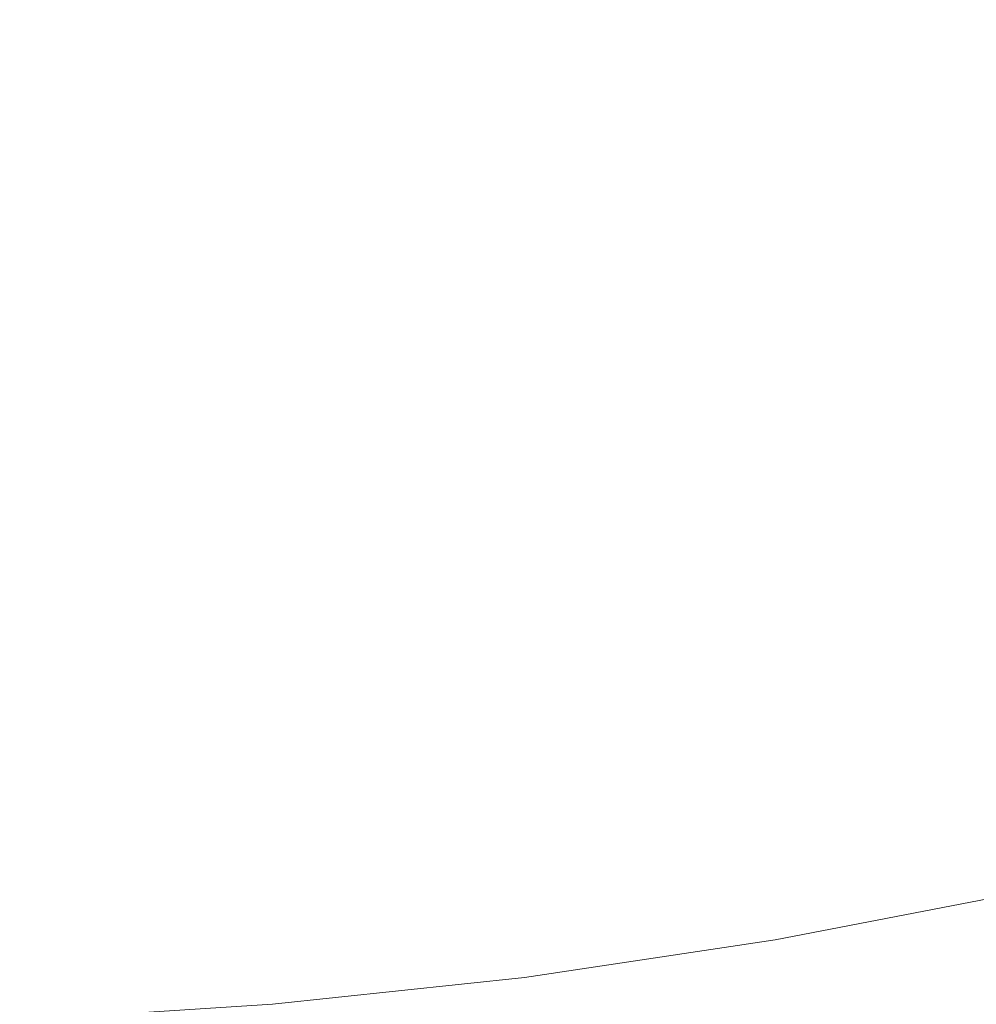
# Model space of a CAD drawing. Header units: centimetres. Extents: x -26 to 27.3, y 37.2 to 39.
# Tile 245 of 256: x 9.253 to 9.3011, y 37.4012 to 37.4507. Entities that reach past the tile are written whole.
import ezdxf

# ---------------------------------------------------------------- set-up
doc = ezdxf.new("R2010")
doc.units = ezdxf.units.CM
doc.header["$LTSCALE"] = 2.54
doc.layers.add('Lucido design-1', color=7, linetype='Continuous')

# ---------------------------------------------------------------- blocks, each defined once
blk = doc.blocks.new('Gruppo-6-1')
at = {"color": 7, "linetype": 'Continuous', "lineweight": 9}
for points in [[(-25.859734, 38.900112, -349.282667), (-25.859734, 37.300112, -349.282667), (27.240266, 37.300112, -349.282667), (27.240266, 38.900112, -349.282667)], [(-25.859734, 38.900112, -373.24943), (-25.859734, 37.300112, -373.24943), (27.240266, 37.300112, -373.24943), (27.240266, 38.900112, -373.24943)]]:
    blk.add_3dface(points, dxfattribs=at)
for points, invisible_edges in [([(9.30476, 37.45242, -350.072442), (9.29419, 37.449906, -350.072442), (9.293421, 37.453472, -350.070559), (9.303841, 37.45595, -350.070559)], 15), ([(9.30476, 37.45242, -374.039205), (9.29419, 37.449906, -374.039205), (9.293421, 37.453472, -374.037322), (9.303841, 37.45595, -374.037322)], 15), ([(9.282906, 37.451438, -350.070559), (9.272313, 37.449852, -350.070559), (9.271861, 37.453388, -350.068529), (9.282303, 37.454951, -350.068529)], 15), ([(9.282906, 37.451438, -374.037322), (9.272313, 37.449852, -374.037322), (9.271861, 37.453388, -374.035292), (9.282303, 37.454951, -374.035292)], 15), ([(9.272313, 37.449852, -350.070559), (9.261663, 37.448718, -350.070559), (9.261361, 37.452269, -350.068529), (9.271861, 37.453388, -350.068529)], 15), ([(9.272313, 37.449852, -374.037322), (9.261663, 37.448718, -374.037322), (9.261361, 37.452269, -374.035292), (9.271861, 37.453388, -374.035292)], 15), ([(9.29419, 37.449906, -350.072442), (9.283522, 37.447843, -350.072442), (9.282906, 37.451438, -350.070559), (9.293421, 37.453472, -350.070559)], 15), ([(9.29419, 37.449906, -374.039205), (9.283522, 37.447843, -374.039205), (9.282906, 37.451438, -374.037322), (9.293421, 37.453472, -374.037322)], 15), ([(9.261663, 37.448718, -350.070559), (9.250974, 37.448036, -350.070559), (9.250823, 37.451597, -350.068529), (9.261361, 37.452269, -350.068529)], 15), ([(9.261663, 37.448718, -374.037322), (9.250974, 37.448036, -374.037322), (9.250823, 37.451597, -374.035292), (9.261361, 37.452269, -374.035292)], 15), ([(9.305699, 37.448815, -350.074176), (9.294975, 37.446264, -350.074176), (9.29419, 37.449906, -350.072442), (9.30476, 37.45242, -350.072442)], 15), ([(9.305699, 37.448815, -374.040939), (9.294975, 37.446264, -374.040939), (9.29419, 37.449906, -374.039205), (9.30476, 37.45242, -374.039205)], 15), ([(9.283522, 37.447843, -350.072442), (9.272777, 37.446234, -350.072442), (9.272313, 37.449852, -350.070559), (9.282906, 37.451438, -350.070559)], 15), ([(9.283522, 37.447843, -374.039205), (9.272777, 37.446234, -374.039205), (9.272313, 37.449852, -374.037322), (9.282906, 37.451438, -374.037322)], 15), ([(9.272777, 37.446234, -350.072442), (9.261972, 37.445083, -350.072442), (9.261663, 37.448718, -350.070559), (9.272313, 37.449852, -350.070559)], 15), ([(9.272777, 37.446234, -374.039205), (9.261972, 37.445083, -374.039205), (9.261663, 37.448718, -374.037322), (9.272313, 37.449852, -374.037322)], 15), ([(9.294975, 37.446264, -350.074176), (9.284152, 37.444171, -350.074176), (9.283522, 37.447843, -350.072442), (9.29419, 37.449906, -350.072442)], 15), ([(9.294975, 37.446264, -374.040939), (9.284152, 37.444171, -374.040939), (9.283522, 37.447843, -374.039205), (9.29419, 37.449906, -374.039205)], 15), ([(9.306656, 37.445141, -350.075757), (9.295775, 37.442553, -350.075757), (9.294975, 37.446264, -350.074176), (9.305699, 37.448815, -350.074176)], 15), ([(9.306656, 37.445141, -374.04252), (9.295775, 37.442553, -374.04252), (9.294975, 37.446264, -374.040939), (9.305699, 37.448815, -374.040939)], 15), ([(9.261972, 37.445083, -350.072442), (9.251129, 37.444392, -350.072442), (9.250974, 37.448036, -350.070559), (9.261663, 37.448718, -350.070559)], 15), ([(9.261972, 37.445083, -374.039205), (9.251129, 37.444392, -374.039205), (9.250974, 37.448036, -374.037322), (9.261663, 37.448718, -374.037322)], 15), ([(9.284152, 37.444171, -350.074176), (9.27325, 37.442539, -350.074176), (9.272777, 37.446234, -350.072442), (9.283522, 37.447843, -350.072442)], 15), ([(9.284152, 37.444171, -374.040939), (9.27325, 37.442539, -374.040939), (9.272777, 37.446234, -374.039205), (9.283522, 37.447843, -374.039205)], 15), ([(9.27325, 37.442539, -350.074176), (9.262288, 37.441371, -350.074176), (9.261972, 37.445083, -350.072442), (9.272777, 37.446234, -350.072442)], 15), ([(9.27325, 37.442539, -374.040939), (9.262288, 37.441371, -374.040939), (9.261972, 37.445083, -374.039205), (9.272777, 37.446234, -374.039205)], 15), ([(9.295775, 37.442553, -350.075757), (9.284793, 37.440429, -350.075757), (9.284152, 37.444171, -350.074176), (9.294975, 37.446264, -350.074176)], 15), ([(9.295775, 37.442553, -374.04252), (9.284793, 37.440429, -374.04252), (9.284152, 37.444171, -374.040939), (9.294975, 37.446264, -374.040939)], 15), ([(9.262288, 37.441371, -350.074176), (9.251287, 37.44067, -350.074176), (9.251129, 37.444392, -350.072442), (9.261972, 37.445083, -350.072442)], 15), ([(9.262288, 37.441371, -374.040939), (9.251287, 37.44067, -374.040939), (9.251129, 37.444392, -374.039205), (9.261972, 37.445083, -374.039205)], 15), ([(9.307629, 37.441403, -350.077181), (9.296588, 37.438777, -350.077181), (9.295775, 37.442553, -350.075757), (9.306656, 37.445141, -350.075757)], 15), ([(9.307629, 37.441403, -374.043944), (9.296588, 37.438777, -374.043944), (9.295775, 37.442553, -374.04252), (9.306656, 37.445141, -374.04252)], 15), ([(9.284793, 37.440429, -350.075757), (9.273732, 37.438773, -350.075757), (9.27325, 37.442539, -350.074176), (9.284152, 37.444171, -350.074176)], 15), ([(9.284793, 37.440429, -374.04252), (9.273732, 37.438773, -374.04252), (9.27325, 37.442539, -374.040939), (9.284152, 37.444171, -374.040939)], 15), ([(9.273732, 37.438773, -350.075757), (9.26261, 37.437588, -350.075757), (9.262288, 37.441371, -350.074176), (9.27325, 37.442539, -350.074176)], 15), ([(9.273732, 37.438773, -374.04252), (9.26261, 37.437588, -374.04252), (9.262288, 37.441371, -374.040939), (9.27325, 37.442539, -374.040939)], 15), ([(9.296588, 37.438777, -350.077181), (9.285446, 37.436623, -350.077181), (9.284793, 37.440429, -350.075757), (9.295775, 37.442553, -350.075757)], 15), ([(9.296588, 37.438777, -374.043944), (9.285446, 37.436623, -374.043944), (9.284793, 37.440429, -374.04252), (9.295775, 37.442553, -374.04252)], 15), ([(9.26261, 37.437588, -350.075757), (9.251448, 37.436876, -350.075757), (9.251287, 37.44067, -350.074176), (9.262288, 37.441371, -350.074176)], 15), ([(9.26261, 37.437588, -374.04252), (9.251448, 37.436876, -374.04252), (9.251287, 37.44067, -374.040939), (9.262288, 37.441371, -374.040939)], 15), ([(9.308617, 37.437609, -350.078446), (9.297414, 37.434945, -350.078446), (9.296588, 37.438777, -350.077181), (9.307629, 37.441403, -350.077181)], 15), ([(9.308617, 37.437609, -374.045209), (9.297414, 37.434945, -374.045209), (9.296588, 37.438777, -374.043944), (9.307629, 37.441403, -374.043944)], 15), ([(9.285446, 37.436623, -350.077181), (9.274223, 37.434942, -350.077181), (9.273732, 37.438773, -350.075757), (9.284793, 37.440429, -350.075757)], 15), ([(9.285446, 37.436623, -374.043944), (9.274223, 37.434942, -374.043944), (9.273732, 37.438773, -374.04252), (9.284793, 37.440429, -374.04252)], 15), ([(9.274223, 37.434942, -350.077181), (9.262938, 37.43374, -350.077181), (9.26261, 37.437588, -350.075757), (9.273732, 37.438773, -350.075757)], 15), ([(9.274223, 37.434942, -374.043944), (9.262938, 37.43374, -374.043944), (9.26261, 37.437588, -374.04252), (9.273732, 37.438773, -374.04252)], 15), ([(9.297414, 37.434945, -350.078446), (9.286109, 37.432758, -350.078446), (9.285446, 37.436623, -350.077181), (9.296588, 37.438777, -350.077181)], 15), ([(9.297414, 37.434945, -374.045209), (9.286109, 37.432758, -374.045209), (9.285446, 37.436623, -374.043944), (9.296588, 37.438777, -374.043944)], 15), ([(9.262938, 37.43374, -350.077181), (9.251612, 37.433018, -350.077181), (9.251448, 37.436876, -350.075757), (9.26261, 37.437588, -350.075757)], 15), ([(9.262938, 37.43374, -374.043944), (9.251612, 37.433018, -374.043944), (9.251448, 37.436876, -374.04252), (9.26261, 37.437588, -374.04252)], 15), ([(9.309618, 37.433765, -350.07955), (9.298251, 37.431061, -350.07955), (9.297414, 37.434945, -350.078446), (9.308617, 37.437609, -350.078446)], 15), ([(9.309618, 37.433765, -374.046313), (9.298251, 37.431061, -374.046313), (9.297414, 37.434945, -374.045209), (9.308617, 37.437609, -374.045209)], 15), ([(9.286109, 37.432758, -350.078446), (9.274721, 37.431054, -350.078446), (9.274223, 37.434942, -350.077181), (9.285446, 37.436623, -350.077181)], 15), ([(9.286109, 37.432758, -374.045209), (9.274721, 37.431054, -374.045209), (9.274223, 37.434942, -374.043944), (9.285446, 37.436623, -374.043944)], 15), ([(9.274721, 37.431054, -350.078446), (9.26327, 37.429834, -350.078446), (9.262938, 37.43374, -350.077181), (9.274223, 37.434942, -350.077181)], 15), ([(9.274721, 37.431054, -374.045209), (9.26327, 37.429834, -374.045209), (9.262938, 37.43374, -374.043944), (9.274223, 37.434942, -374.043944)], 15), ([(9.298251, 37.431061, -350.07955), (9.28678, 37.428843, -350.07955), (9.286109, 37.432758, -350.078446), (9.297414, 37.434945, -350.078446)], 15), ([(9.298251, 37.431061, -374.046313), (9.28678, 37.428843, -374.046313), (9.286109, 37.432758, -374.045209), (9.297414, 37.434945, -374.045209)], 15), ([(9.26327, 37.429834, -350.078446), (9.251779, 37.429101, -350.078446), (9.251612, 37.433018, -350.077181), (9.262938, 37.43374, -350.077181)], 15), ([(9.26327, 37.429834, -374.045209), (9.251779, 37.429101, -374.045209), (9.251612, 37.433018, -374.043944), (9.262938, 37.43374, -374.043944)], 15), ([(9.31063, 37.429876, -350.080489), (9.299098, 37.427133, -350.080489), (9.298251, 37.431061, -350.07955), (9.309618, 37.433765, -350.07955)], 15), ([(9.31063, 37.429876, -374.047253), (9.299098, 37.427133, -374.047253), (9.298251, 37.431061, -374.046313), (9.309618, 37.433765, -374.046313)], 15), ([(9.28678, 37.428843, -350.07955), (9.275225, 37.427113, -350.07955), (9.274721, 37.431054, -350.078446), (9.286109, 37.432758, -350.078446)], 15), ([(9.28678, 37.428843, -374.046313), (9.275225, 37.427113, -374.046313), (9.274721, 37.431054, -374.045209), (9.286109, 37.432758, -374.045209)], 15), ([(9.275225, 37.427113, -350.07955), (9.263607, 37.425875, -350.07955), (9.26327, 37.429834, -350.078446), (9.274721, 37.431054, -350.078446)], 15), ([(9.275225, 37.427113, -374.046313), (9.263607, 37.425875, -374.046313), (9.26327, 37.429834, -374.045209), (9.274721, 37.431054, -374.045209)], 15), ([(9.299098, 37.427133, -350.080489), (9.287459, 37.424882, -350.080489), (9.28678, 37.428843, -350.07955), (9.298251, 37.431061, -350.07955)], 15), ([(9.299098, 37.427133, -374.047253), (9.287459, 37.424882, -374.047253), (9.28678, 37.428843, -374.046313), (9.298251, 37.431061, -374.046313)], 15), ([(9.263607, 37.425875, -350.07955), (9.251947, 37.425132, -350.07955), (9.251779, 37.429101, -350.078446), (9.26327, 37.429834, -350.078446)], 15), ([(9.263607, 37.425875, -374.046313), (9.251947, 37.425132, -374.046313), (9.251779, 37.429101, -374.045209), (9.26327, 37.429834, -374.045209)], 15), ([(9.311653, 37.425949, -350.081263), (9.299953, 37.423167, -350.081263), (9.299098, 37.427133, -350.080489), (9.31063, 37.429876, -350.080489)], 15), ([(9.311653, 37.425949, -374.048026), (9.299953, 37.423167, -374.048026), (9.299098, 37.427133, -374.047253), (9.31063, 37.429876, -374.047253)], 15), ([(9.287459, 37.424882, -350.080489), (9.275736, 37.423127, -350.080489), (9.275225, 37.427113, -350.07955), (9.28678, 37.428843, -350.07955)], 15), ([(9.287459, 37.424882, -374.047253), (9.275736, 37.423127, -374.047253), (9.275225, 37.427113, -374.046313), (9.28678, 37.428843, -374.046313)], 15), ([(9.275736, 37.423127, -350.080489), (9.263948, 37.421871, -350.080489), (9.263607, 37.425875, -350.07955), (9.275225, 37.427113, -350.07955)], 15), ([(9.275736, 37.423127, -374.047253), (9.263948, 37.421871, -374.047253), (9.263607, 37.425875, -374.046313), (9.275225, 37.427113, -374.046313)], 15), ([(9.299953, 37.423167, -350.081263), (9.288145, 37.420883, -350.081263), (9.287459, 37.424882, -350.080489), (9.299098, 37.427133, -350.080489)], 15), ([(9.299953, 37.423167, -374.048026), (9.288145, 37.420883, -374.048026), (9.287459, 37.424882, -374.047253), (9.299098, 37.427133, -374.047253)], 15), ([(9.263948, 37.421871, -350.080489), (9.252118, 37.421117, -350.080489), (9.251947, 37.425132, -350.07955), (9.263607, 37.425875, -350.07955)], 15), ([(9.263948, 37.421871, -374.047253), (9.252118, 37.421117, -374.047253), (9.251947, 37.425132, -374.046313), (9.263607, 37.425875, -374.046313)], 15), ([(9.312683, 37.421992, -350.081869), (9.300814, 37.419169, -350.081869), (9.299953, 37.423167, -350.081263), (9.311653, 37.425949, -350.081263)], 15), ([(9.312683, 37.421992, -374.048632), (9.300814, 37.419169, -374.048632), (9.299953, 37.423167, -374.048026), (9.311653, 37.425949, -374.048026)], 15), ([(9.288145, 37.420883, -350.081263), (9.276251, 37.419103, -350.081263), (9.275736, 37.423127, -350.080489), (9.287459, 37.424882, -350.080489)], 15), ([(9.288145, 37.420883, -374.048026), (9.276251, 37.419103, -374.048026), (9.275736, 37.423127, -374.047253), (9.287459, 37.424882, -374.047253)], 15), ([(9.276251, 37.419103, -350.081263), (9.264292, 37.417829, -350.081263), (9.263948, 37.421871, -350.080489), (9.275736, 37.423127, -350.080489)], 15), ([(9.276251, 37.419103, -374.048026), (9.264292, 37.417829, -374.048026), (9.263948, 37.421871, -374.047253), (9.275736, 37.423127, -374.047253)], 15), ([(9.300814, 37.419169, -350.081869), (9.288836, 37.416853, -350.081869), (9.288145, 37.420883, -350.081263), (9.299953, 37.423167, -350.081263)], 15), ([(9.300814, 37.419169, -374.048632), (9.288836, 37.416853, -374.048632), (9.288145, 37.420883, -374.048026), (9.299953, 37.423167, -374.048026)], 15), ([(9.264292, 37.417829, -350.081263), (9.25229, 37.417063, -350.081263), (9.252118, 37.421117, -350.080489), (9.263948, 37.421871, -350.080489)], 15), ([(9.264292, 37.417829, -374.048026), (9.25229, 37.417063, -374.048026), (9.252118, 37.421117, -374.047253), (9.263948, 37.421871, -374.047253)], 15), ([(9.31372, 37.41801, -350.082305), (9.301681, 37.415147, -350.082305), (9.300814, 37.419169, -350.081869), (9.312683, 37.421992, -350.081869)], 15), ([(9.31372, 37.41801, -374.049068), (9.301681, 37.415147, -374.049068), (9.300814, 37.419169, -374.048632), (9.312683, 37.421992, -374.048632)], 15), ([(9.288836, 37.416853, -350.081869), (9.27677, 37.415046, -350.081869), (9.276251, 37.419103, -350.081263), (9.288145, 37.420883, -350.081263)], 15), ([(9.288836, 37.416853, -374.048632), (9.27677, 37.415046, -374.048632), (9.276251, 37.419103, -374.048026), (9.288145, 37.420883, -374.048026)], 15), ([(9.27677, 37.415046, -350.081869), (9.264639, 37.413754, -350.081869), (9.264292, 37.417829, -350.081263), (9.276251, 37.419103, -350.081263)], 15), ([(9.27677, 37.415046, -374.048632), (9.264639, 37.413754, -374.048632), (9.264292, 37.417829, -374.048026), (9.276251, 37.419103, -374.048026)], 15), ([(9.301681, 37.415147, -350.082305), (9.289531, 37.412797, -350.082305), (9.288836, 37.416853, -350.081869), (9.300814, 37.419169, -350.081869)], 15), ([(9.301681, 37.415147, -374.049068), (9.289531, 37.412797, -374.049068), (9.288836, 37.416853, -374.048632), (9.300814, 37.419169, -374.048632)], 15), ([(9.264639, 37.413754, -350.081869), (9.252464, 37.412978, -350.081869), (9.25229, 37.417063, -350.081263), (9.264292, 37.417829, -350.081263)], 15), ([(9.264639, 37.413754, -374.048632), (9.252464, 37.412978, -374.048632), (9.25229, 37.417063, -374.048026), (9.264292, 37.417829, -374.048026)], 15), ([(9.289531, 37.412797, -350.082305), (9.277293, 37.410965, -350.082305), (9.27677, 37.415046, -350.081869), (9.288836, 37.416853, -350.081869)], 15), ([(9.289531, 37.412797, -374.049068), (9.277293, 37.410965, -374.049068), (9.27677, 37.415046, -374.048632), (9.288836, 37.416853, -374.048632)], 15), ([(9.302552, 37.411107, -350.082572), (9.29023, 37.408724, -350.082572), (9.289531, 37.412797, -350.082305), (9.301681, 37.415147, -350.082305)], 15), ([(9.302552, 37.411107, -374.049335), (9.29023, 37.408724, -374.049335), (9.289531, 37.412797, -374.049068), (9.301681, 37.415147, -374.049068)], 15), ([(9.277293, 37.410965, -350.082305), (9.264988, 37.409655, -350.082305), (9.264639, 37.413754, -350.081869), (9.27677, 37.415046, -350.081869)], 15), ([(9.277293, 37.410965, -374.049068), (9.264988, 37.409655, -374.049068), (9.264639, 37.413754, -374.048632), (9.27677, 37.415046, -374.048632)], 15), ([(9.264988, 37.409655, -350.082305), (9.252638, 37.408867, -350.082305), (9.252464, 37.412978, -350.081869), (9.264639, 37.413754, -350.081869)], 15), ([(9.264988, 37.409655, -374.049068), (9.252638, 37.408867, -374.049068), (9.252464, 37.412978, -374.048632), (9.264639, 37.413754, -374.048632)], 15), ([(9.29023, 37.408724, -350.082572), (9.277818, 37.406866, -350.082572), (9.277293, 37.410965, -350.082305), (9.289531, 37.412797, -350.082305)], 15), ([(9.29023, 37.408724, -374.049335), (9.277818, 37.406866, -374.049335), (9.277293, 37.410965, -374.049068), (9.289531, 37.412797, -374.049068)], 15), ([(9.277818, 37.406866, -350.082572), (9.265338, 37.405537, -350.082572), (9.264988, 37.409655, -350.082305), (9.277293, 37.410965, -350.082305)], 15), ([(9.277818, 37.406866, -374.049335), (9.265338, 37.405537, -374.049335), (9.264988, 37.409655, -374.049068), (9.277293, 37.410965, -374.049068)], 15), ([(9.30347, 37.406845, -350.082667), (9.290967, 37.404427, -350.082667), (9.29023, 37.408724, -350.082572), (9.302552, 37.411107, -350.082572)], 14), ([(9.30347, 37.406845, -374.04943), (9.290967, 37.404427, -374.04943), (9.29023, 37.408724, -374.049335), (9.302552, 37.411107, -374.049335)], 14), ([(9.265338, 37.405537, -350.082572), (9.252814, 37.404738, -350.082572), (9.252638, 37.408867, -350.082305), (9.264988, 37.409655, -350.082305)], 15), ([(9.265338, 37.405537, -374.049335), (9.252814, 37.404738, -374.049335), (9.252638, 37.408867, -374.049068), (9.264988, 37.409655, -374.049068)], 15), ([(9.290967, 37.404427, -350.082667), (9.278372, 37.402542, -350.082667), (9.277818, 37.406866, -350.082572), (9.29023, 37.408724, -350.082572)], 14), ([(9.290967, 37.404427, -374.04943), (9.278372, 37.402542, -374.04943), (9.277818, 37.406866, -374.049335), (9.29023, 37.408724, -374.049335)], 14), ([(9.278372, 37.402542, -350.082667), (9.265708, 37.401193, -350.082667), (9.265338, 37.405537, -350.082572), (9.277818, 37.406866, -350.082572)], 14), ([(9.278372, 37.402542, -374.04943), (9.265708, 37.401193, -374.04943), (9.265338, 37.405537, -374.049335), (9.277818, 37.406866, -374.049335)], 14), ([(9.290967, 37.404427, -350.082667), (9.30347, 37.406845, -350.082667), (27.240266, 37.300112, -350.082667)], 10), ([(9.290967, 37.404427, -374.04943), (9.30347, 37.406845, -374.04943), (27.240266, 37.300112, -374.04943)], 10), ([(9.265708, 37.401193, -350.082667), (9.252999, 37.400382, -350.082667), (9.252814, 37.404738, -350.082572), (9.265338, 37.405537, -350.082572)], 14), ([(9.265708, 37.401193, -374.04943), (9.252999, 37.400382, -374.04943), (9.252814, 37.404738, -374.049335), (9.265338, 37.405537, -374.049335)], 14), ([(27.240266, 37.300112, -350.082667), (9.278372, 37.402542, -350.082667), (9.290967, 37.404427, -350.082667)], 9), ([(27.240266, 37.300112, -374.04943), (9.278372, 37.402542, -374.04943), (9.290967, 37.404427, -374.04943)], 9), ([(27.240266, 37.300112, -350.082667), (9.265708, 37.401193, -350.082667), (9.278372, 37.402542, -350.082667)], 9), ([(27.240266, 37.300112, -374.04943), (9.265708, 37.401193, -374.04943), (9.278372, 37.402542, -374.04943)], 9), ([(9.252999, 37.400382, -374.04943), (9.265708, 37.401193, -374.04943), (27.240266, 37.300112, -374.04943)], 10)]:
    blk.add_3dface(points, dxfattribs=dict(at, invisible_edges=invisible_edges))

msp = doc.modelspace()

# ---------------------------------------------------------------- block references
at = {"layer": 'Lucido design-1', "color": 7}
msp.add_blockref('Gruppo-6-1', (0, 0), dxfattribs=at)

doc.saveas('drawing.dxf')
